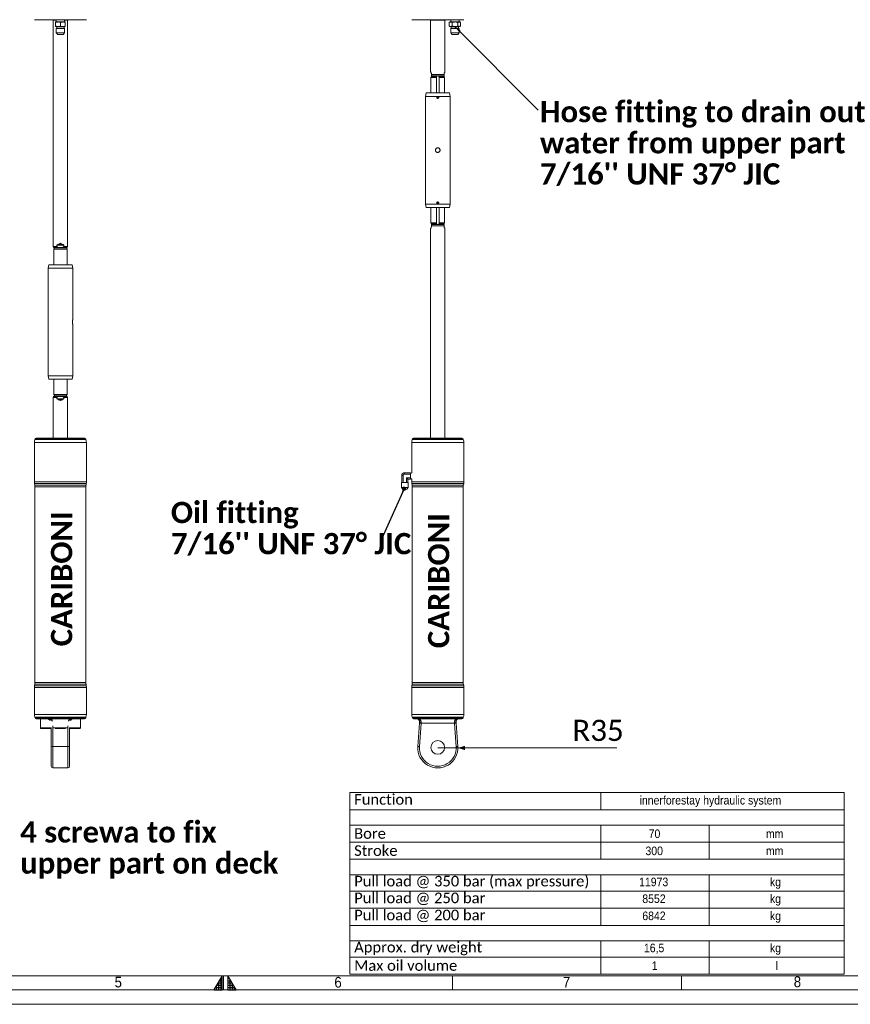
# Model space of a CAD drawing. Header units: millimetres. Extents: x 50 to 4155, y 50 to 2920.
# Tile 5 of 9: x 1744 to 3195, y 50 to 1770. Entities that reach past the tile are written whole.
import ezdxf

# ---------------------------------------------------------------- set-up
doc = ezdxf.new("R2010")
doc.units = ezdxf.units.MM
doc.header["$LTSCALE"] = 5
doc.linetypes.add('SLD-Solido', pattern=[0])
doc.styles.add('SLDTEXTSTYLE0', font='CALIBRIB.TTF')
doc.styles.add('SLDTEXTSTYLE1', font='GOTHIC.TTF', dxfattribs={"width": 0.913})
doc.styles.add('SLDTEXTSTYLE4', font='CALIBRI.TTF')
doc.styles.get("Standard").update_dxf_attribs({"font": 'CALIBRIB.TTF'})
doc.dimstyles.new('SLDDIMSTYLE1', dxfattribs={"dimtxt": 0.18, "dimasz": 7.5, "dimexe": 0, "dimexo": 0.0625, "dimgap": 0, "dimtad": 0, "dimtih": 1, "dimtoh": 1, "dimdec": 0, "dimrnd": 1e-09, "dimzin": 0, "dimdsep": 46, "dimtxsty": 'Standard', "dimblk1": 'DOT', "dimblk2": 'DOT', "dimsah": 1, "dimcen": 0.09, "dimadec": 0, "dimazin": 0, "dimtfac": 7.5, "dimtdec": 0, "dimtofl": 0, "dimtmove": 0, "dimatfit": 3, "dimldrblk": 'DOT', "dimfxl": 0, "dimfrac": 2, "dimtolj": 1, "dimtzin": 0, "dimarcsym": 0})
doc.dimstyles.new('SLDDIMSTYLE2', dxfattribs={"dimtxt": 37.041667, "dimasz": 12.5, "dimexe": 0, "dimexo": 0.0625, "dimgap": 9.260417, "dimtad": 1, "dimrnd": 1e-09, "dimzin": 12, "dimdsep": 46, "dimtxsty": 'SLDTEXTSTYLE0', "dimsah": 1, "dimcen": 0, "dimadec": 0, "dimazin": 3, "dimtfac": 1, "dimtofl": 0, "dimtmove": 0, "dimatfit": 3, "dimfxl": 0, "dimfrac": 2, "dimtolj": 1, "dimtzin": 12, "dimarcsym": 0})
doc.dimstyles.new('SLDDIMSTYLE3', dxfattribs={"dimtxt": 0.18, "dimasz": 12.5, "dimexe": 0, "dimexo": 0.0625, "dimgap": 0, "dimtad": 0, "dimtih": 1, "dimtoh": 1, "dimdec": 0, "dimrnd": 1e-09, "dimzin": 0, "dimdsep": 46, "dimtxsty": 'Standard', "dimsah": 1, "dimcen": 0.09, "dimadec": 0, "dimazin": 0, "dimtfac": 12.5, "dimtdec": 0, "dimtofl": 0, "dimtmove": 0, "dimatfit": 3, "dimfxl": 0, "dimfrac": 2, "dimtolj": 1, "dimtzin": 0, "dimarcsym": 0})

# ---------------------------------------------------------------- blocks, each defined once
blk = doc.blocks.new('SW_TABLEANNOTATION_0')
at = {"color": 0, "linetype": 'SLD-Solido', "lineweight": 0}
for p, q in [((0, 0), (0, -317.2)), ((863.5, 0), (0, 0)), ((438.5, 0), (438.5, -29.9)), ((863.5, -317.2), (863.5, 0)), ((0, -29.9), (863.5, -29.9)), ((0, -56.7), (863.5, -56.7)), ((438.5, -56.7), (438.5, -116.5)), ((627.2, -56.7), (627.2, -116.5)), ((0, -86.6), (863.5, -86.6)), ((0, -116.5), (863.5, -116.5)), ((0, -143.3), (863.5, -143.3)), ((438.5, -143.3), (438.5, -231.8)), ((627.2, -143.3), (627.2, -231.8)), ((0, -172), (863.5, -172)), ((0, -201.9), (863.5, -201.9)), ((0, -231.8), (863.5, -231.8)), ((0, -258.6), (863.5, -258.6)), ((438.5, -258.6), (438.5, -317.2)), ((627.2, -258.6), (627.2, -317.2)), ((0, -287.3), (863.5, -287.3)), ((0, -317.2), (863.5, -317.2))]:
    blk.add_line(p, q, dxfattribs=at)
at = {"color": 0, "linetype": 'Continuous', "lineweight": 0, "attachment_point": 1}
for s, insert, char_height, style in [('Function', (7.5, -2.6), 18.52, 'SLDTEXTSTYLE4'), ('innerforestay hydraulic system', (506, -5.8), 15, 'SLDTEXTSTYLE1'), ('Bore', (7.5, -62.1), 18.52, 'SLDTEXTSTYLE4'), ('70', (521.8, -64.3), 15, 'SLDTEXTSTYLE1'), ('mm', (726.6, -64.3), 15, 'SLDTEXTSTYLE1'), ('Stroke', (7.5, -92), 18.52, 'SLDTEXTSTYLE4'), ('300', (516.2, -94.2), 15, 'SLDTEXTSTYLE1'), ('mm', (726.6, -94.2), 15, 'SLDTEXTSTYLE1'), ('Pull load @ 350 bar (max pressure)', (7.5, -145.3), 18.521, 'SLDTEXTSTYLE4'), ('11973', (505.1, -148.5), 15, 'SLDTEXTSTYLE1'), ('kg', (733.6, -148.5), 15, 'SLDTEXTSTYLE1'), ('Pull load @ 250 bar', (7.5, -174.6), 18.521, 'SLDTEXTSTYLE4'), ('8552', (510.7, -177.8), 15, 'SLDTEXTSTYLE1'), ('kg', (733.6, -177.8), 15, 'SLDTEXTSTYLE1'), ('Pull load @ 200 bar', (7.5, -204.5), 18.521, 'SLDTEXTSTYLE4'), ('6842', (510.7, -207.7), 15, 'SLDTEXTSTYLE1'), ('kg', (733.6, -207.7), 15, 'SLDTEXTSTYLE1'), ('Approx. dry weight', (7.5, -260.6), 18.521, 'SLDTEXTSTYLE4'), ('16,5', (513.5, -263.8), 15, 'SLDTEXTSTYLE1'), ('kg', (733.6, -263.8), 15, 'SLDTEXTSTYLE1'), ('Max oil volume', (7.5, -292.7), 18.521, 'SLDTEXTSTYLE4'), ('1', (527.3, -294.9), 15, 'SLDTEXTSTYLE1'), ('l', (743.4, -294.9), 15, 'SLDTEXTSTYLE1')]:
    blk.add_mtext(s, dxfattribs=dict(at, insert=insert, char_height=char_height, style=style))
blk = doc.blocks.new('_D_4')
at = {"color": 7, "linetype": 'SLD-Solido', "lineweight": 0}
for q in [(2474.1, 497.8), (2786.9, 497.8)]:
    blk.add_line((2509.1, 497.8), q, dxfattribs=at)
blk.add_solid([(2509.1, 497.8), (2521.6, 494), (2521.6, 501.5)], dxfattribs=at)
at = {"color": 7, "linetype": 'SLD-Solido', "lineweight": 0, "insert": (2709, 547), "char_height": 37.04, "attachment_point": 1, "style": 'SLDTEXTSTYLE4'}
blk.add_mtext('R35', dxfattribs=at)
blk = doc.blocks.new('SW_NOTE_4')
at = {"color": 0, "linetype": 'Continuous', "lineweight": 0, "char_height": 37.042, "attachment_point": 1, "style": 'SLDTEXTSTYLE0'}
for s, insert in [('Hose fitting to drain out', (3, 16.1)), ('water from upper part', (3, -38.3)), ("7/16'' UNF 37° JIC", (3, -92.7))]:
    blk.add_mtext(s, dxfattribs=dict(at, insert=insert))
blk = doc.blocks.new('SW_NOTE_5')
at = {"color": 0, "linetype": 'Continuous', "lineweight": 0, "char_height": 37.042, "attachment_point": 1, "style": 'SLDTEXTSTYLE0'}
for s, insert in [('Oil fitting ', (-365.2, 70.2)), ("7/16'' UNF 37° JIC", (-365.2, 15.8))]:
    blk.add_mtext(s, dxfattribs=dict(at, insert=insert))
blk = doc.blocks.new('_DOT')
at = {"color": 0, "linetype": 'ByBlock', "lineweight": -2}
blk.add_line((-0.5, 0), (-1, 0), dxfattribs=at)
at = {"color": 0, "linetype": 'ByBlock', "const_width": 0.5}
blk.add_lwpolyline([(-0.25, 0, 1), (0.25, 0, 1)], format="xyb", close=True, dxfattribs=at)
blk = doc.blocks.new('SW_NOTE_6')
at = {"color": 0, "linetype": 'Continuous', "lineweight": 0, "char_height": 37.042, "attachment_point": 1, "style": 'SLDTEXTSTYLE0'}
for s, insert in [('4 screwa to fix ', (2.7, 15.5)), ('upper part on deck', (2.7, -38.8))]:
    blk.add_mtext(s, dxfattribs=dict(at, insert=insert))

msp = doc.modelspace()

# ---------------------------------------------------------------- hatches: boundary and pattern name
at = {"linetype": 'Continuous'}
h = msp.add_hatch(dxfattribs=at)
h.set_pattern_fill('NET', scale=1.25, style=0)
h.paths.add_polyline_path([(2097.5, 75), (2097.5, 100), (2083.066, 75)], flags=0)
h = msp.add_hatch(dxfattribs=at)
h.set_pattern_fill('NET', scale=1.25, style=0)
h.paths.add_polyline_path([(2107.5, 75), (2121.934, 75), (2107.5, 100)], flags=0)

# ---------------------------------------------------------------- linework, layer by layer
at = {"color": 7, "linetype": 'SLD-Solido', "lineweight": 15}
for p, q in [((1860.484, 1769.73), (1769.484, 1769.73)), ((1801.712, 1769.73), (1802.04, 1768.83)), ((1807.807, 1768.83), (1802.04, 1768.83)), ((1802.484, 1768.83), (1802.484, 1373.799)), ((1810.734, 1765.73), (1806.484, 1765.73)), ((1806.484, 1764.971), (1806.484, 1758.59)), ((1810.734, 1757.83), (1806.484, 1757.83)), ((1807.854, 1769.73), (1807.644, 1765.73)), ((1808.555, 1754.83), (1807.841, 1754.116)), ((1808.555, 1757.83), (1808.555, 1754.83)), ((1814.984, 1754.83), (1808.555, 1754.83)), ((1819.234, 1765.73), (1810.734, 1765.73)), ((1819.234, 1757.83), (1810.734, 1757.83)), ((1814.984, 1764.971), (1814.984, 1758.59)), ((1821.414, 1754.83), (1814.984, 1754.83)), ((1823.484, 1765.73), (1819.234, 1765.73)), ((1823.484, 1757.83), (1819.234, 1757.83)), ((1821.414, 1754.83), (1821.414, 1757.83)), ((1822.128, 1754.116), (1821.414, 1754.83)), ((1822.324, 1765.73), (1822.115, 1769.73)), ((1827.929, 1768.83), (1822.162, 1768.83)), ((1823.484, 1764.971), (1823.484, 1758.59)), ((1827.484, 1373.799), (1827.484, 1768.83)), ((1827.929, 1768.83), (1828.256, 1769.73)), ((2519.554, 1769.73), (2428.554, 1769.73)), ((2460.782, 1769.73), (2461.11, 1768.83)), ((2474.054, 1768.83), (2461.11, 1768.83)), ((2461.554, 1768.83), (2461.554, 1679.201)), ((2486.999, 1768.83), (2474.054, 1768.83)), ((2486.554, 1679.201), (2486.554, 1768.83)), ((2486.999, 1768.83), (2487.326, 1769.73)), ((2495.554, 1765.73), (2494.239, 1764.971)), ((2494.239, 1764.971), (2494.239, 1758.59)), ((2494.239, 1758.59), (2495.554, 1757.83)), ((2496.693, 1765.73), (2495.554, 1765.73)), ((2496.693, 1757.83), (2495.554, 1757.83)), ((2504.054, 1765.73), (2496.693, 1765.73)), ((2504.054, 1757.83), (2496.693, 1757.83)), ((2496.924, 1769.73), (2496.714, 1765.73)), ((2497.625, 1754.83), (2496.91, 1754.116)), ((2497.625, 1757.83), (2497.625, 1754.83)), ((2510.483, 1754.83), (2497.625, 1754.83)), ((2499.147, 1764.971), (2499.147, 1758.59)), ((2511.415, 1765.73), (2504.054, 1765.73)), ((2511.415, 1757.83), (2504.054, 1757.83)), ((2508.962, 1764.971), (2508.962, 1758.59)), ((2510.483, 1754.83), (2510.483, 1757.83)), ((2511.198, 1754.116), (2510.483, 1754.83)), ((2511.394, 1765.73), (2511.184, 1769.73)), ((2512.554, 1765.73), (2511.415, 1765.73)), ((2512.554, 1757.83), (2511.415, 1757.83)), ((2513.869, 1764.971), (2512.554, 1765.73)), ((2512.554, 1757.83), (2513.869, 1758.59)), ((2513.869, 1764.971), (2513.869, 1758.59)), ((1807.841, 1754.116), (1807.841, 1746.891)), ((1814.984, 1754.116), (1807.841, 1754.116)), ((1807.841, 1746.891), (1810.222, 1743.731)), ((1807.841, 1746.891), (1814.984, 1746.891)), ((1814.984, 1743.731), (1810.222, 1743.731)), ((1822.128, 1754.116), (1814.984, 1754.116)), ((1814.984, 1746.891), (1822.128, 1746.891)), ((1819.747, 1743.731), (1814.984, 1743.731)), ((1819.747, 1743.731), (1822.128, 1746.891)), ((1822.128, 1746.891), (1822.128, 1754.116)), ((2496.91, 1754.116), (2496.91, 1746.891)), ((2511.198, 1754.116), (2496.91, 1754.116)), ((2496.91, 1746.891), (2499.292, 1743.731)), ((2496.91, 1746.891), (2511.198, 1746.891)), ((2508.817, 1743.731), (2499.292, 1743.731)), ((2508.817, 1743.731), (2511.198, 1746.891)), ((2511.198, 1746.891), (2511.198, 1754.116)), ((2463.054, 1669.799), (2462.054, 1668.799)), ((2462.054, 1668.799), (2462.054, 1641.799)), ((2462.054, 1668.799), (2471.554, 1668.799)), ((2463.054, 1675.799), (2463.054, 1673.799)), ((2463.054, 1673.799), (2463.054, 1671.799)), ((2463.054, 1673.799), (2485.054, 1673.799)), ((2463.054, 1671.799), (2463.054, 1669.799)), ((2463.054, 1671.799), (2485.054, 1671.799)), ((2463.054, 1669.799), (2471.605, 1669.799)), ((2471.605, 1669.799), (2471.554, 1669.299)), ((2471.554, 1668.799), (2471.554, 1641.799)), ((2476.554, 1669.299), (2476.504, 1669.799)), ((2476.504, 1669.799), (2485.054, 1669.799)), ((2476.554, 1668.799), (2486.054, 1668.799)), ((2476.554, 1641.799), (2476.554, 1668.799)), ((2485.054, 1673.799), (2485.054, 1675.799)), ((2485.054, 1669.799), (2485.054, 1671.799)), ((2486.054, 1668.799), (2485.054, 1669.799)), ((2486.054, 1641.799), (2486.054, 1668.799)), ((2453.612, 1641.799), (2452.554, 1635.799)), ((2452.554, 1635.799), (2452.554, 1447.799)), ((2452.554, 1635.799), (2495.554, 1635.799)), ((2494.496, 1641.799), (2453.612, 1641.799)), ((2473.477, 1634.799), (2472.899, 1633.799)), ((2472.899, 1633.799), (2473.477, 1632.799)), ((2474.631, 1634.799), (2473.477, 1634.799)), ((2475.209, 1633.799), (2474.631, 1634.799)), ((2474.631, 1632.799), (2475.209, 1633.799)), ((2495.554, 1635.799), (2494.496, 1641.799)), ((2495.554, 1447.799), (2495.554, 1635.799)), ((2473.477, 1632.799), (2474.631, 1632.799)), ((2452.554, 1447.799), (2453.612, 1441.799)), ((2452.554, 1447.799), (2495.554, 1447.799)), ((2473.477, 1450.799), (2472.899, 1449.799)), ((2472.899, 1449.799), (2473.477, 1448.799)), ((2474.631, 1450.799), (2473.477, 1450.799)), ((2473.477, 1448.799), (2474.631, 1448.799)), ((2475.209, 1449.799), (2474.631, 1450.799)), ((2474.631, 1448.799), (2475.209, 1449.799)), ((2494.496, 1441.799), (2495.554, 1447.799)), ((2494.496, 1441.799), (2453.612, 1441.799)), ((2462.054, 1441.799), (2462.054, 1414.999)), ((2471.554, 1414.999), (2471.554, 1441.799)), ((2476.554, 1441.799), (2476.554, 1414.999)), ((2486.054, 1414.999), (2486.054, 1441.799)), ((2462.054, 1414.999), (2463.254, 1413.799)), ((2471.554, 1414.999), (2462.054, 1414.999)), ((2485.054, 1411.799), (2463.054, 1411.799)), ((2463.254, 1413.799), (2463.254, 1411.799)), ((2471.605, 1413.799), (2463.254, 1413.799)), ((2471.605, 1413.799), (2471.554, 1414.299)), ((2476.554, 1414.299), (2476.504, 1413.799)), ((2484.854, 1413.799), (2476.504, 1413.799)), ((2486.054, 1414.999), (2476.554, 1414.999)), ((2484.854, 1413.799), (2486.054, 1414.999)), ((2484.854, 1411.799), (2484.854, 1413.799)), ((2485.054, 1409.799), (2485.054, 1411.799)), ((2461.554, 1404.397), (2461.554, 1038.799)), ((2463.054, 1409.799), (2463.054, 1407.799)), ((2485.054, 1409.799), (2463.054, 1409.799)), ((2485.054, 1407.799), (2485.054, 1409.799)), ((2486.554, 1038.799), (2486.554, 1404.397)), ((1809.047, 1373.799), (1809.047, 1375.799)), ((1820.921, 1375.799), (1809.047, 1375.799)), ((1818.129, 1377.701), (1811.84, 1377.701)), ((1820.921, 1375.799), (1820.921, 1373.799)), ((1802.484, 1373.799), (1803.212, 1371.799)), ((1802.484, 1373.799), (1809.047, 1373.799)), ((1803.212, 1371.799), (1810.791, 1371.799)), ((1803.248, 1368.799), (1826.984, 1368.799)), ((1803.248, 1341.799), (1803.248, 1368.799)), ((1803.759, 1369.299), (1804.261, 1369.799)), ((1804.261, 1369.799), (1825.984, 1369.799)), ((1814.984, 1371.799), (1810.791, 1371.799)), ((1819.177, 1371.799), (1814.984, 1371.799)), ((1820.921, 1373.799), (1819.177, 1371.799)), ((1819.177, 1371.799), (1826.756, 1371.799)), ((1820.921, 1373.799), (1827.484, 1373.799)), ((1825.984, 1369.799), (1825.984, 1371.799)), ((1826.984, 1368.799), (1825.984, 1369.799)), ((1826.756, 1371.799), (1827.484, 1373.799)), ((1826.984, 1341.799), (1826.984, 1368.799)), ((1794.542, 1341.799), (1793.484, 1335.799)), ((1835.426, 1341.799), (1794.542, 1341.799)), ((1836.484, 1335.799), (1835.426, 1341.799)), ((1793.484, 1335.799), (1793.484, 1335.428)), ((1793.484, 1335.799), (1836.484, 1335.799)), ((1793.484, 1332.149), (1793.484, 1245.75)), ((1836.484, 1245.75), (1836.484, 1335.799)), ((1793.484, 1237.848), (1793.484, 1151.428)), ((1836.484, 1147.799), (1836.484, 1237.848)), ((1793.484, 1148.149), (1793.484, 1147.799)), ((1793.484, 1147.799), (1794.542, 1141.799)), ((1793.484, 1147.799), (1836.484, 1147.799)), ((1835.426, 1141.799), (1794.542, 1141.799)), ((1803.248, 1141.799), (1803.248, 1114.999)), ((1826.984, 1114.999), (1826.984, 1141.799)), ((1835.426, 1141.799), (1836.484, 1147.799)), ((1803.212, 1111.799), (1802.484, 1109.799)), ((1802.484, 1109.799), (1802.484, 1038.799)), ((1809.047, 1109.799), (1802.484, 1109.799)), ((1810.791, 1111.799), (1803.212, 1111.799)), ((1826.984, 1114.999), (1803.248, 1114.999)), ((1803.964, 1114.299), (1804.466, 1113.799)), ((1825.784, 1113.799), (1804.466, 1113.799)), ((1809.047, 1109.799), (1810.791, 1111.799)), ((1809.047, 1107.799), (1809.047, 1109.799)), ((1820.921, 1107.799), (1809.047, 1107.799)), ((1810.791, 1111.799), (1819.177, 1111.799)), ((1818.129, 1105.897), (1811.84, 1105.897)), ((1826.756, 1111.799), (1819.177, 1111.799)), ((1820.921, 1109.799), (1820.921, 1107.799)), ((1827.484, 1109.799), (1820.921, 1109.799)), ((1825.784, 1113.799), (1826.984, 1114.999)), ((1825.784, 1111.799), (1825.784, 1113.799)), ((1827.484, 1109.799), (1826.756, 1111.799)), ((1827.484, 1038.799), (1827.484, 1109.799)), ((1770.825, 1037.483), (1770.389, 1036.284)), ((1772.705, 1038.799), (1857.264, 1038.799)), ((1859.58, 1036.284), (1859.143, 1037.483)), ((2429.895, 1037.483), (2429.459, 1036.284)), ((2431.774, 1038.799), (2516.334, 1038.799)), ((2518.649, 1036.284), (2518.213, 1037.483)), ((1769.484, 1031.154), (1769.484, 962.364)), ((1860.484, 962.364), (1860.484, 1031.154)), ((2428.554, 1031.154), (2428.554, 1030.399)), ((2428.554, 1027.218), (2428.554, 977.943)), ((2519.554, 962.364), (2519.554, 1031.154)), ((2411.054, 974.632), (2411.054, 961.299)), ((2413.379, 972.799), (2411.083, 975.094)), ((2413.379, 972.799), (2413.379, 961.299)), ((2414.259, 978.269), (2416.554, 975.974)), ((2414.721, 978.299), (2426.554, 978.299)), ((2416.554, 975.974), (2426.554, 975.974)), ((2419.729, 969.623), (2426.554, 969.623)), ((2419.729, 969.623), (2419.729, 961.299)), ((2422.054, 967.299), (2419.729, 969.623)), ((2422.054, 967.299), (2422.054, 961.299)), ((2422.054, 967.299), (2426.554, 967.299)), ((2426.554, 978.299), (2426.554, 975.974)), ((2428.554, 977.943), (2426.554, 978.013)), ((2426.554, 969.623), (2426.554, 975.974)), ((2426.554, 969.623), (2426.554, 967.299)), ((2426.554, 967.584), (2428.554, 967.654)), ((2428.554, 967.654), (2428.554, 962.364)), ((1769.712, 959.759), (1770.256, 956.672)), ((1770.484, 954.068), (1770.484, 611.858)), ((1859.484, 611.858), (1859.484, 954.068)), ((1859.712, 956.672), (1860.256, 959.759)), ((2410.998, 961.299), (2410.998, 952.379)), ((2410.998, 961.299), (2411.054, 961.299)), ((2410.998, 952.379), (2412.942, 949.799)), ((2410.998, 952.379), (2422.11, 952.379)), ((2411.397, 961.299), (2411.054, 961.299)), ((2411.397, 961.299), (2412.185, 961.299)), ((2413.379, 961.299), (2412.185, 961.299)), ((2420.166, 949.799), (2412.942, 949.799)), ((2413.379, 961.299), (2415.765, 961.299)), ((2415.765, 961.299), (2417.343, 961.299)), ((2417.343, 961.299), (2419.729, 961.299)), ((2420.923, 961.299), (2419.729, 961.299)), ((2420.166, 949.799), (2422.11, 952.379)), ((2420.923, 961.299), (2421.711, 961.299)), ((2422.054, 961.299), (2421.711, 961.299)), ((2422.054, 961.299), (2422.11, 961.299)), ((2422.11, 952.379), (2422.11, 961.299)), ((2428.782, 959.759), (2429.326, 956.672)), ((2429.554, 954.068), (2429.554, 611.858)), ((2518.554, 611.858), (2518.554, 954.068)), ((2518.782, 956.672), (2519.326, 959.759)), ((1769.484, 603.563), (1769.484, 556.444)), ((1770.256, 609.254), (1769.712, 606.167)), ((1860.256, 606.167), (1859.712, 609.254)), ((1860.484, 556.444), (1860.484, 603.563)), ((2428.554, 603.563), (2428.554, 560.399)), ((2429.326, 609.254), (2428.782, 606.167)), ((2519.326, 606.167), (2518.782, 609.254)), ((2519.554, 556.444), (2519.554, 603.563)), ((1770.389, 551.313), (1770.825, 550.115)), ((1859.143, 550.115), (1859.58, 551.313)), ((2428.554, 557.218), (2428.554, 556.444)), ((2429.459, 551.313), (2429.895, 550.115)), ((2518.213, 550.115), (2518.649, 551.313)), ((1857.264, 548.799), (1772.705, 548.799)), ((1779.989, 548.799), (1779.984, 548.699)), ((1779.984, 548.699), (1779.984, 532.799)), ((1797.12, 545.906), (1795.703, 547.259)), ((1834.266, 547.259), (1832.787, 545.846)), ((1849.984, 548.699), (1849.979, 548.799)), ((1849.984, 532.799), (1849.984, 548.699)), ((2474.054, 548.799), (2431.774, 548.799)), ((2439.133, 500.145), (2441.877, 541)), ((2444.871, 540.799), (2442.126, 499.944)), ((2503.238, 540.799), (2444.871, 540.799)), ((2516.334, 548.799), (2474.054, 548.799)), ((2505.982, 499.944), (2503.238, 540.799)), ((2506.231, 541), (2508.975, 500.145)), ((1798.984, 531.799), (1780.984, 531.799)), ((1798.984, 499.944), (1798.984, 531.799)), ((1823.956, 531.799), (1806.012, 531.799)), ((1830.984, 531.799), (1830.984, 499.944)), ((1848.984, 531.799), (1830.984, 531.799)), ((1798.984, 465.799), (1798.984, 499.944)), ((1827.984, 500.145), (1801.984, 500.145)), ((1830.984, 499.944), (1830.984, 465.799)), ((1801.984, 462.799), (1827.984, 462.799)), ((100, 100), (4105, 100))]:
    msp.add_line(p, q, dxfattribs=at)
at = {"color": 8, "linetype": 'SLD-Solido', "lineweight": 15}
for p, q in [((1770.389, 1036.284), (1859.58, 1036.284)), ((1859.143, 1037.483), (1770.825, 1037.483)), ((2429.459, 1036.284), (2518.649, 1036.284)), ((2518.213, 1037.483), (2429.895, 1037.483)), ((1860.484, 1031.154), (1769.484, 1031.154)), ((2474.054, 1031.154), (2428.554, 1031.154)), ((2519.554, 1031.154), (2474.054, 1031.154)), ((1769.484, 962.364), (1860.484, 962.364)), ((1860.256, 959.759), (1769.712, 959.759)), ((1770.256, 956.672), (1859.712, 956.672)), ((1859.484, 954.068), (1770.484, 954.068)), ((2428.554, 962.364), (2474.054, 962.364)), ((2474.054, 959.759), (2428.782, 959.759)), ((2429.326, 956.672), (2518.782, 956.672)), ((2518.554, 954.068), (2429.554, 954.068)), ((2474.054, 962.364), (2519.554, 962.364)), ((2519.326, 959.759), (2474.054, 959.759)), ((1860.484, 603.563), (1769.484, 603.563)), ((1769.712, 606.167), (1860.256, 606.167)), ((1859.712, 609.254), (1770.256, 609.254)), ((1770.484, 611.858), (1859.484, 611.858)), ((2474.054, 603.563), (2428.554, 603.563)), ((2428.782, 606.167), (2519.326, 606.167)), ((2474.054, 609.254), (2429.326, 609.254)), ((2429.554, 611.858), (2518.554, 611.858)), ((2518.782, 609.254), (2474.054, 609.254)), ((2519.554, 603.563), (2474.054, 603.563)), ((1769.484, 556.444), (1860.484, 556.444)), ((1859.58, 551.313), (1770.389, 551.313)), ((2428.554, 556.444), (2474.054, 556.444)), ((2474.054, 551.313), (2429.459, 551.313)), ((2474.054, 556.444), (2519.554, 556.444)), ((2518.649, 551.313), (2474.054, 551.313)), ((1770.825, 550.115), (1859.143, 550.115)), ((1791.942, 548.699), (1779.984, 548.699)), ((1801.984, 536.245), (1801.984, 500.145)), ((1827.984, 500.145), (1827.984, 536.245)), ((1849.984, 548.699), (1837.958, 548.699)), ((2429.895, 550.115), (2474.054, 550.115)), ((2474.054, 550.115), (2518.213, 550.115)), ((1799.482, 532.799), (1779.984, 532.799)), ((1827.39, 532.799), (1802.579, 532.799)), ((1849.984, 532.799), (1830.487, 532.799)), ((1801.984, 500.145), (1801.984, 462.799)), ((1827.984, 462.799), (1827.984, 500.145))]:
    msp.add_line(p, q, dxfattribs=at)
at = {"color": 7, "linetype": 'SLD-Solido', "lineweight": 0}
for p, q in [((2097.5, 100), (2083.066, 75)), ((2097.5, 75), (2097.5, 100)), ((2100, 75), (2100, 100)), ((2107.5, 75), (2107.5, 100)), ((2107.5, 100), (2121.934, 75)), ((2500, 100), (2500, 75)), ((2900, 100), (2900, 75)), ((75, 75), (4130, 75)), ((2083.066, 75), (2097.5, 75)), ((2107.5, 75), (2121.934, 75)), ((50, 50), (4155, 50))]:
    msp.add_line(p, q, dxfattribs=at)
at = {"color": 7, "linetype": 'SLD-Solido', "lineweight": 15, "flags": 128}
for points in [[(2461.956, 1677.701), (2462.247, 1677.197), (2462.614, 1676.561), (2463.054, 1675.799)], [(2485.054, 1675.799), (2485.494, 1676.561), (2485.861, 1677.197), (2486.152, 1677.701)], [(2463.054, 1407.799), (2462.614, 1407.036), (2462.247, 1406.401), (2461.956, 1405.897)], [(2486.152, 1405.897), (2485.861, 1406.401), (2485.494, 1407.036), (2485.054, 1407.799)], [(2441.877, 541), (2441.933, 541.827), (2441.988, 542.65), (2442.043, 543.464)], [(2441.877, 541), (2441.935, 540.996), (2442.105, 540.984), (2442.382, 540.966), (2442.754, 540.941), (2443.208, 540.91), (2443.725, 540.876), (2444.287, 540.838), (2444.871, 540.799)], [(2445.036, 542.591), (2444.981, 541.999), (2444.926, 541.401), (2444.871, 540.799)], [(2503.238, 540.799), (2503.182, 541.401), (2503.127, 541.999), (2503.072, 542.591)], [(2506.231, 541), (2506.173, 540.996), (2506.003, 540.984), (2505.726, 540.966), (2505.354, 540.941), (2504.9, 540.91), (2504.383, 540.876), (2503.821, 540.838), (2503.238, 540.799)], [(2506.065, 543.464), (2506.12, 542.65), (2506.175, 541.827), (2506.231, 541)], [(2439.133, 500.145), (2439.19, 500.141), (2439.361, 500.129), (2439.637, 500.111), (2440.009, 500.086), (2440.463, 500.055), (2440.981, 500.02), (2441.542, 499.983), (2442.126, 499.944)], [(2508.975, 500.145), (2508.918, 500.141), (2508.747, 500.129), (2508.471, 500.111), (2508.099, 500.086), (2507.645, 500.055), (2507.128, 500.02), (2506.566, 499.983), (2505.982, 499.944)]]:
    msp.add_lwpolyline(points, dxfattribs=at)
at = {"color": 7, "linetype": 'SLD-Solido', "lineweight": 15}
for centre, radius in [((2474.054, 1633.799), 1.307), ((2474.054, 1449.799), 1.307), ((2474.054, 498.799), 12)]:
    msp.add_circle(centre, radius, dxfattribs=at)
for centre, radius, start, end in [((1772.001, 1333.799), 21.546, 355.608085, 4.337769), ((1772.024, 1149.799), 21.523, 355.603513, 4.342339), ((1784.484, 1031.154), 15, 160, 180), ((1772.705, 1036.799), 2, 90, 160), ((1857.264, 1036.799), 2, 20, 90), ((1845.484, 1031.154), 15, 360, 20), ((2443.554, 1031.154), 15, 160, 180), ((2431.774, 1036.799), 2, 90, 160), ((2516.334, 1036.799), 2, 20, 90), ((2504.554, 1031.154), 15, 0, 20), ((2414.721, 974.632), 3.667, 172.761244, 180), ((2414.721, 974.632), 3.667, 97.238756, 172.761244), ((2414.721, 974.632), 3.667, 90, 97.238756), ((1784.484, 962.364), 15, 180, 190), ((1755.484, 954.068), 15, 360, 10), ((1874.484, 954.068), 15, 170, 180), ((1845.484, 962.364), 15, 350, 360), ((2443.554, 962.364), 15, 180, 190), ((2414.554, 954.068), 15, 0, 10), ((2533.554, 954.068), 15, 170, 180), ((2504.554, 962.364), 15, 350, 0), ((1784.484, 603.563), 15, 170, 180), ((1755.484, 611.858), 15, 350, 360), ((1874.484, 611.858), 15, 180, 190), ((1845.484, 603.563), 15, 360, 10), ((2443.554, 603.563), 15, 170, 180), ((2414.554, 611.858), 15, 350, 0), ((2533.554, 611.858), 15, 180, 190), ((2504.554, 603.563), 15, 0, 10), ((1784.484, 556.444), 15, 180, 200), ((1845.484, 556.444), 15, 340, 360), ((2443.554, 556.444), 15, 180, 200), ((2504.554, 556.444), 15, 340, 0), ((1772.705, 550.799), 2, 200, 270), ((1857.264, 550.799), 2, 270, 340), ((2431.774, 550.799), 2, 200, 270), ((2444.568, 546.554), 3.991, 230.745561, 276.736245), ((2503.54, 546.554), 3.991, 263.263755, 309.254439), ((2516.334, 550.799), 2, 270, 340), ((1780.984, 532.799), 1, 180, 270), ((1848.984, 532.799), 1, 270, 0), ((1801.238, 488.801), 11.368, 86.233451, 101.432225), ((1828.731, 488.801), 11.368, 78.567775, 93.766549), ((2474.054, 497.799), 35, 176.156801, 3.843199), ((2474.054, 497.799), 32, 176.156801, 3.843199), ((1801.984, 465.799), 3, 180, 270), ((1827.984, 465.799), 3, 270, 0)]:
    msp.add_arc(centre, radius, start, end, dxfattribs=at)
for centre, major_axis, ratio, start_param, end_param in [((1814.984, 1356.746), (0, 21.651), 0.57735027, 0.25427429, 0.49493413), ((1814.984, 1356.746), (0, 21.651), 0.57735027, 5.78825118, 6.02891101), ((1814.984, 1126.851), (0, 21.651), 0.57735027, 2.64665853, 2.88731836), ((1814.984, 1126.851), (0, 21.651), 0.57735027, 3.39586695, 3.63652678), ((2417.612, 971.74), (3.347, -3.347), 0.77459667, 2.48253462, 3.80065069)]:
    msp.add_ellipse(centre, major_axis=major_axis, ratio=ratio, start_param=start_param, end_param=end_param, dxfattribs=at)
for points, knots in [([(1806.484, 1764.971), (1807.175, 1765.183), (1808.568, 1765.612), (1810.008, 1765.691), (1810.734, 1765.73)], [0, 0, 0, 0, 0.49545966, 1, 1, 1, 1]), ([(1806.484, 1765.73), (1806.484, 1765.635), (1806.484, 1765.513), (1806.484, 1765.065), (1806.484, 1764.971)], [0, 0, 0, 0, 0.79019707, 1, 1, 1, 1]), ([(1810.734, 1757.83), (1810.634, 1757.831), (1809.871, 1757.838), (1808.432, 1758.004), (1807.138, 1758.393), (1806.484, 1758.59)], [0, 0, 0, 0, 0.070088, 0.53078332, 1, 1, 1, 1]), ([(1806.484, 1758.59), (1806.484, 1758.496), (1806.484, 1758.048), (1806.484, 1757.926), (1806.484, 1757.83)], [0, 0, 0, 0, 0.20980261, 1, 1, 1, 1]), ([(1810.734, 1765.73), (1810.835, 1765.73), (1811.598, 1765.723), (1813.036, 1765.557), (1814.331, 1765.168), (1814.984, 1764.971)], [0, 0, 0, 0, 0.070087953, 0.530783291, 1, 1, 1, 1]), ([(1814.984, 1758.59), (1814.294, 1758.377), (1812.901, 1757.949), (1811.461, 1757.87), (1810.734, 1757.83)], [0, 0, 0, 0, 0.49545908, 1, 1, 1, 1]), ([(1819.234, 1765.73), (1819.134, 1765.73), (1818.371, 1765.723), (1816.932, 1765.557), (1815.638, 1765.168), (1814.984, 1764.971)], [0, 0, 0, 0, 0.07008795, 0.53078329, 1, 1, 1, 1]), ([(1814.984, 1758.59), (1815.675, 1758.377), (1817.068, 1757.949), (1818.508, 1757.87), (1819.234, 1757.83)], [0, 0, 0, 0, 0.495459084, 1, 1, 1, 1]), ([(1823.484, 1764.971), (1822.794, 1765.183), (1821.401, 1765.612), (1819.961, 1765.691), (1819.234, 1765.73)], [0, 0, 0, 0, 0.49545966, 1, 1, 1, 1]), ([(1819.234, 1757.83), (1819.335, 1757.831), (1820.098, 1757.838), (1821.536, 1758.004), (1822.831, 1758.393), (1823.484, 1758.59)], [0, 0, 0, 0, 0.070088, 0.53078332, 1, 1, 1, 1]), ([(1823.484, 1765.73), (1823.484, 1765.635), (1823.484, 1765.513), (1823.484, 1765.065), (1823.484, 1764.971)], [0, 0, 0, 0, 0.79019707, 1, 1, 1, 1]), ([(1823.484, 1758.59), (1823.484, 1758.496), (1823.484, 1758.048), (1823.484, 1757.926), (1823.484, 1757.83)], [0, 0, 0, 0, 0.20980261, 1, 1, 1, 1]), ([(2494.239, 1764.971), (2494.638, 1765.183), (2495.442, 1765.612), (2496.273, 1765.691), (2496.693, 1765.73)], [0, 0, 0, 0, 0.49545948, 1, 1, 1, 1]), ([(2496.693, 1757.83), (2496.635, 1757.831), (2496.194, 1757.838), (2495.364, 1758.004), (2494.616, 1758.393), (2494.239, 1758.59)], [0, 0, 0, 0, 0.07008826, 0.53078326, 1, 1, 1, 1]), ([(2496.693, 1765.73), (2496.751, 1765.73), (2497.191, 1765.723), (2498.022, 1765.557), (2498.769, 1765.168), (2499.147, 1764.971)], [0, 0, 0, 0, 0.07008786, 0.53078297, 1, 1, 1, 1]), ([(2499.147, 1758.59), (2498.748, 1758.377), (2497.944, 1757.949), (2497.112, 1757.87), (2496.693, 1757.83)], [0, 0, 0, 0, 0.49545926, 1, 1, 1, 1]), ([(2499.147, 1764.971), (2500.391, 1765.282), (2502.01, 1765.686), (2503.671, 1765.722), (2504.054, 1765.73)], [0, 0, 0, 0, 0.769093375, 1, 1, 1, 1]), ([(2504.054, 1757.83), (2503.671, 1757.839), (2502.01, 1757.875), (2500.391, 1758.279), (2499.147, 1758.59)], [0, 0, 0, 0, 0.23090698, 1, 1, 1, 1]), ([(2504.054, 1765.73), (2505.367, 1765.635), (2507.028, 1765.513), (2508.626, 1765.065), (2508.962, 1764.971)], [0, 0, 0, 0, 0.79019707, 1, 1, 1, 1]), ([(2508.962, 1758.59), (2508.626, 1758.496), (2507.028, 1758.048), (2505.367, 1757.926), (2504.054, 1757.83)], [0, 0, 0, 0, 0.20980261, 1, 1, 1, 1]), ([(2508.962, 1764.971), (2509.36, 1765.183), (2510.164, 1765.612), (2510.996, 1765.691), (2511.415, 1765.73)], [0, 0, 0, 0, 0.49545966, 1, 1, 1, 1]), ([(2511.415, 1757.83), (2511.357, 1757.831), (2510.917, 1757.838), (2510.086, 1758.004), (2509.339, 1758.393), (2508.962, 1758.59)], [0, 0, 0, 0, 0.070088, 0.53078332, 1, 1, 1, 1]), ([(2511.415, 1765.73), (2511.473, 1765.73), (2511.914, 1765.723), (2512.744, 1765.557), (2513.492, 1765.168), (2513.869, 1764.971)], [0, 0, 0, 0, 0.070087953, 0.530783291, 1, 1, 1, 1]), ([(2513.869, 1758.59), (2513.47, 1758.377), (2512.666, 1757.949), (2511.835, 1757.87), (2511.415, 1757.83)], [0, 0, 0, 0, 0.49545908, 1, 1, 1, 1]), ([(2461.554, 1679.201), (2461.554, 1679.197), (2461.554, 1678.683), (2461.756, 1678.19), (2461.956, 1677.701)], [0, 0, 0, 0, 0.00637566, 1, 1, 1, 1]), ([(2471.554, 1669.299), (2471.554, 1669.254), (2471.554, 1669.087), (2471.554, 1668.921), (2471.554, 1668.799)], [0, 0, 0, 0, 0.26909177, 1, 1, 1, 1]), ([(2474.054, 1671.799), (2473.796, 1671.775), (2473.263, 1671.727), (2472.531, 1671.336), (2471.947, 1670.731), (2471.686, 1670.166), (2471.615, 1669.844), (2471.605, 1669.799)], [0, 0, 0, 0, 0.22559963, 0.46571006, 0.71079811, 0.9592117, 1, 1, 1, 1]), ([(2476.504, 1669.799), (2476.421, 1670.068), (2476.255, 1670.605), (2475.687, 1671.25), (2474.955, 1671.683), (2474.37, 1671.797), (2474.072, 1671.799), (2474.054, 1671.799)], [0, 0, 0, 0, 0.245098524, 0.49002269, 0.738269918, 0.984613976, 1, 1, 1, 1]), ([(2476.554, 1668.799), (2476.554, 1668.921), (2476.554, 1669.087), (2476.554, 1669.254), (2476.554, 1669.299)], [0, 0, 0, 0, 0.73090823, 1, 1, 1, 1]), ([(2485.054, 1671.799), (2485.054, 1671.987), (2485.054, 1672.617), (2485.054, 1673.312), (2485.054, 1673.799)], [0, 0, 0, 0, 0.29939136, 1, 1, 1, 1]), ([(2486.152, 1677.701), (2486.308, 1678.051), (2486.523, 1678.535), (2486.554, 1679.052), (2486.554, 1679.197), (2486.554, 1679.201)], [0, 0, 0, 0, 0.71819442, 0.9936328, 1, 1, 1, 1]), ([(2474.054, 1632.149), (2473.869, 1632.167), (2473.498, 1632.203), (2473.005, 1632.487), (2472.629, 1632.905), (2472.414, 1633.427), (2472.384, 1633.991), (2472.541, 1634.532), (2472.868, 1634.991), (2473.329, 1635.316), (2473.872, 1635.47), (2474.435, 1635.436), (2474.955, 1635.219), (2475.373, 1634.841), (2475.644, 1634.346), (2475.736, 1633.789), (2475.638, 1633.234), (2475.362, 1632.742), (2474.939, 1632.371), (2474.478, 1632.176), (2474.173, 1632.156), (2474.054, 1632.149)], [0, 0, 0, 0, 0.05358109, 0.10715925, 0.16083219, 0.21457547, 0.26820771, 0.32173276, 0.37531027, 0.42902621, 0.48274751, 0.53633141, 0.5898516, 0.64348366, 0.69722257, 0.75090491, 0.80444397, 0.85798702, 0.91166708, 0.96540747, 1, 1, 1, 1]), ([(2478.054, 1541.799), (2478.011, 1541.353), (2477.924, 1540.463), (2477.248, 1539.274), (2476.246, 1538.36), (2474.982, 1537.829), (2473.621, 1537.747), (2472.318, 1538.113), (2471.206, 1538.884), (2470.403, 1539.984), (2470.091, 1541.023), (2470.027, 1542.079), (2470.204, 1543.135), (2470.855, 1544.323), (2471.864, 1545.237), (2473.125, 1545.768), (2474.487, 1545.851), (2475.79, 1545.485), (2476.903, 1544.714), (2477.702, 1543.613), (2478.025, 1542.574), (2478.048, 1541.961), (2478.054, 1541.799)], [0, 0, 0, 0, 0.053048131, 0.10607618, 0.159683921, 0.213685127, 0.267063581, 0.319789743, 0.372815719, 0.426640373, 0.480546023, 0.49999879, 0.553049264, 0.606075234, 0.659682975, 0.713684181, 0.767062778, 0.81978894, 0.872814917, 0.926641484, 0.98054486, 1, 1, 1, 1]), ([(2474.054, 1448.149), (2473.869, 1448.167), (2473.498, 1448.203), (2473.005, 1448.487), (2472.629, 1448.905), (2472.414, 1449.427), (2472.384, 1449.991), (2472.541, 1450.532), (2472.868, 1450.991), (2473.329, 1451.316), (2473.872, 1451.47), (2474.435, 1451.436), (2474.955, 1451.219), (2475.373, 1450.841), (2475.644, 1450.346), (2475.736, 1449.789), (2475.638, 1449.234), (2475.362, 1448.742), (2474.939, 1448.371), (2474.478, 1448.176), (2474.173, 1448.156), (2474.054, 1448.149)], [0, 0, 0, 0, 0.05358106, 0.10715919, 0.16083641, 0.21457433, 0.26821232, 0.3217318, 0.37530928, 0.42902852, 0.48274821, 0.53633209, 0.58985225, 0.64348042, 0.69722437, 0.75090099, 0.80444571, 0.85798873, 0.91166495, 0.96540749, 1, 1, 1, 1]), ([(2463.054, 1411.799), (2463.054, 1411.61), (2463.054, 1410.98), (2463.054, 1410.286), (2463.054, 1409.799)], [0, 0, 0, 0, 0.29939652, 1, 1, 1, 1]), ([(2471.554, 1414.299), (2471.554, 1414.394), (2471.554, 1414.627), (2471.554, 1414.861), (2471.554, 1414.999)], [0, 0, 0, 0, 0.40836013, 1, 1, 1, 1]), ([(2474.054, 1411.799), (2473.777, 1411.826), (2473.222, 1411.879), (2472.487, 1412.299), (2471.88, 1412.935), (2471.699, 1413.502), (2471.605, 1413.799)], [0, 0, 0, 0, 0.24187647, 0.4836053, 0.72920585, 1, 1, 1, 1]), ([(2476.504, 1413.799), (2476.421, 1413.529), (2476.255, 1412.991), (2475.687, 1412.351), (2474.939, 1411.891), (2474.354, 1411.83), (2474.054, 1411.799)], [0, 0, 0, 0, 0.245111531, 0.49004752, 0.738426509, 1, 1, 1, 1]), ([(2476.554, 1414.999), (2476.554, 1414.861), (2476.554, 1414.627), (2476.554, 1414.394), (2476.554, 1414.299)], [0, 0, 0, 0, 0.59163987, 1, 1, 1, 1]), ([(2461.956, 1405.897), (2461.8, 1405.547), (2461.585, 1405.063), (2461.554, 1404.545), (2461.554, 1404.4), (2461.554, 1404.397)], [0, 0, 0, 0, 0.71819977, 0.99363275, 1, 1, 1, 1]), ([(2486.554, 1404.397), (2486.554, 1404.4), (2486.554, 1404.914), (2486.352, 1405.407), (2486.152, 1405.897)], [0, 0, 0, 0, 0.0063757, 1, 1, 1, 1]), ([(1811.84, 1377.701), (1812.591, 1378.051), (1813.63, 1378.535), (1814.681, 1379.052), (1814.978, 1379.197), (1814.984, 1379.201)], [0, 0, 0, 0, 0.7182018, 0.9936328, 1, 1, 1, 1]), ([(1814.984, 1379.201), (1814.991, 1379.197), (1816.041, 1378.683), (1817.088, 1378.19), (1818.129, 1377.701)], [0, 0, 0, 0, 0.00637566, 1, 1, 1, 1]), ([(1803.248, 1368.799), (1803.372, 1368.921), (1803.543, 1369.087), (1803.713, 1369.254), (1803.759, 1369.299)], [0, 0, 0, 0, 0.73086569, 1, 1, 1, 1]), ([(1804.261, 1369.799), (1804.242, 1370.068), (1804.204, 1370.605), (1804.099, 1371.25), (1804.011, 1371.683), (1803.985, 1371.796), (1803.984, 1371.799), (1803.984, 1371.799)], [0, 0, 0, 0, 0.24509848, 0.4900226, 0.73826978, 0.98461379, 1, 1, 1, 1]), ([(1810.791, 1371.799), (1810.605, 1371.987), (1809.982, 1372.617), (1809.432, 1373.312), (1809.047, 1373.799)], [0, 0, 0, 0, 0.299380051, 1, 1, 1, 1]), ([(1793.493, 1245.75), (1793.491, 1245.763), (1793.48, 1245.82), (1793.546, 1245.465), (1793.665, 1244.719), (1793.794, 1243.612), (1793.854, 1242.575), (1793.859, 1241.961), (1793.86, 1241.799)], [0, 0, 0, 0, 0.0687008, 0.27950788, 0.49151108, 0.70671513, 0.92223536, 1, 1, 1, 1]), ([(1793.86, 1241.799), (1793.851, 1241.353), (1793.834, 1240.463), (1793.717, 1239.271), (1793.588, 1238.371), (1793.494, 1237.851), (1793.494, 1237.849), (1793.493, 1237.848)], [0, 0, 0, 0, 0.21231185, 0.42450794, 0.6390469, 0.85515042, 1, 1, 1, 1]), ([(1836.475, 1237.848), (1836.478, 1237.834), (1836.488, 1237.778), (1836.422, 1238.132), (1836.303, 1238.878), (1836.175, 1239.985), (1836.116, 1241.023), (1836.104, 1242.079), (1836.138, 1243.135), (1836.251, 1244.326), (1836.381, 1245.226), (1836.474, 1245.747), (1836.475, 1245.749), (1836.475, 1245.75)], [0, 0, 0, 0, 0.034366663, 0.13981754, 0.245874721, 0.353520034, 0.461331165, 0.500241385, 0.606337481, 0.712393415, 0.819605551, 0.927609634, 1, 1, 1, 1]), ([(1803.248, 1114.999), (1803.389, 1114.861), (1803.628, 1114.627), (1803.867, 1114.394), (1803.964, 1114.299)], [0, 0, 0, 0, 0.59163987, 1, 1, 1, 1]), ([(1804.466, 1113.799), (1804.446, 1113.53), (1804.408, 1112.991), (1804.302, 1112.351), (1804.207, 1111.891), (1804.192, 1111.83), (1804.184, 1111.799)], [0, 0, 0, 0, 0.24509683, 0.49004751, 0.73842802, 1, 1, 1, 1]), ([(1814.984, 1104.397), (1814.978, 1104.4), (1813.927, 1104.912), (1812.88, 1105.406), (1811.84, 1105.897)], [0, 0, 0, 0, 0.006368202, 1, 1, 1, 1]), ([(1818.129, 1105.897), (1817.378, 1105.547), (1816.339, 1105.063), (1815.288, 1104.544), (1814.991, 1104.4), (1814.984, 1104.397)], [0, 0, 0, 0, 0.71820179, 0.99364024, 1, 1, 1, 1]), ([(1819.177, 1111.799), (1819.364, 1111.61), (1819.986, 1110.98), (1820.536, 1110.285), (1820.921, 1109.799)], [0, 0, 0, 0, 0.29940266, 1, 1, 1, 1]), ([(2428.554, 1030.399), (2428.555, 1030.381), (2428.556, 1030.346), (2428.565, 1030.07), (2428.575, 1029.664), (2428.582, 1029.157), (2428.583, 1028.61), (2428.577, 1028.086), (2428.568, 1027.638), (2428.559, 1027.334), (2428.554, 1027.19), (2428.555, 1027.213), (2428.555, 1027.218)], [0, 0, 0, 0, 0.10732563, 0.21465349, 0.32202274, 0.42940251, 0.53675734, 0.64405765, 0.75138033, 0.85876068, 0.96614373, 1, 1, 1, 1]), ([(2428.554, 560.399), (2428.555, 560.381), (2428.556, 560.346), (2428.565, 560.07), (2428.575, 559.664), (2428.582, 559.157), (2428.583, 558.61), (2428.577, 558.086), (2428.568, 557.638), (2428.559, 557.334), (2428.554, 557.19), (2428.555, 557.213), (2428.555, 557.218)], [0, 0, 0, 0, 0.1073245, 0.2146397, 0.32200782, 0.42940849, 0.5367622, 0.64406138, 0.75138294, 0.85876216, 0.96614409, 1, 1, 1, 1]), ([(1790.984, 548.799), (1791.5, 548.769), (1792.549, 548.709), (1794.175, 548.222), (1795.197, 547.578), (1795.703, 547.259)], [0, 0, 0, 0, 0.32885967, 0.66811397, 1, 1, 1, 1]), ([(1795.703, 547.259), (1796.098, 547.032), (1796.74, 546.663), (1797.749, 546.614), (1798.251, 546.843), (1798.488, 546.951)], [0, 0, 0, 0, 0.45815924, 0.74408803, 1, 1, 1, 1]), ([(1798.488, 546.951), (1798.833, 547.138), (1799.81, 547.667), (1801.6, 548.175), (1804.681, 548.653), (1808.842, 548.833), (1812.622, 548.797), (1814.672, 548.798), (1814.984, 548.799)], [0, 0, 0, 0, 0.07380381, 0.20903753, 0.34463715, 0.64512017, 0.94602198, 1, 1, 1, 1]), ([(1814.984, 548.799), (1816.719, 548.803), (1820.225, 548.812), (1825.045, 548.671), (1828.887, 548.195), (1830.778, 547.288), (1831.481, 546.951)], [0, 0, 0, 0, 0.29999287, 0.60635984, 0.85363663, 1, 1, 1, 1]), ([(1831.481, 546.951), (1831.725, 546.84), (1832.212, 546.618), (1833.115, 546.668), (1833.798, 546.935), (1834.187, 547.205), (1834.266, 547.259)], [0, 0, 0, 0, 0.26268068, 0.52372458, 0.90401443, 1, 1, 1, 1]), ([(1834.266, 547.259), (1834.562, 547.457), (1835.58, 548.136), (1837.221, 548.7), (1838.479, 548.77), (1838.984, 548.799)], [0, 0, 0, 0, 0.197207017, 0.677569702, 1, 1, 1, 1]), ([(2437.054, 548.799), (2437.125, 548.803), (2437.267, 548.812), (2438.349, 548.671), (2439.7, 548.195), (2440.6, 547.288), (2440.935, 546.951)], [0, 0, 0, 0, 0.29999287, 0.60635984, 0.85363663, 1, 1, 1, 1]), ([(2440.935, 546.951), (2441.059, 546.84), (2441.305, 546.618), (2441.795, 546.668), (2442.191, 546.935), (2442.428, 547.205), (2442.475, 547.259)], [0, 0, 0, 0, 0.26268068, 0.52372458, 0.90401443, 1, 1, 1, 1]), ([(2442.043, 543.464), (2442.025, 543.984), (2441.989, 545.072), (2441.496, 546.18), (2441.102, 546.722), (2440.935, 546.951)], [0, 0, 0, 0, 0.34628969, 0.7230585, 1, 1, 1, 1]), ([(2442.475, 547.259), (2442.859, 547.631), (2443.741, 548.483), (2444.985, 548.78), (2445.775, 548.796), (2445.894, 548.799)], [0, 0, 0, 0, 0.3963594, 0.90937814, 1, 1, 1, 1]), ([(2442.475, 547.259), (2443.033, 546.823), (2444.001, 546.066), (2444.857, 544.518), (2445.082, 543.337), (2445.045, 542.733), (2445.036, 542.591)], [0, 0, 0, 0, 0.40884665, 0.70860315, 0.93151923, 1, 1, 1, 1]), ([(2502.214, 548.799), (2502.64, 548.769), (2503.505, 548.709), (2504.671, 548.222), (2505.314, 547.578), (2505.633, 547.259)], [0, 0, 0, 0, 0.32885967, 0.66811397, 1, 1, 1, 1]), ([(2503.072, 542.591), (2503.073, 543.068), (2503.074, 543.673), (2503.401, 544.781), (2504.106, 546.069), (2505.074, 546.824), (2505.633, 547.259)], [0, 0, 0, 0, 0.229813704, 0.291247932, 0.59106743, 1, 1, 1, 1]), ([(2505.633, 547.259), (2505.869, 547.032), (2506.252, 546.663), (2506.8, 546.614), (2507.053, 546.843), (2507.173, 546.951)], [0, 0, 0, 0, 0.45815924, 0.74408803, 1, 1, 1, 1]), ([(2507.173, 546.951), (2507.006, 546.722), (2506.612, 546.18), (2506.119, 545.072), (2506.083, 543.984), (2506.065, 543.464)], [0, 0, 0, 0, 0.2769415, 0.65371031, 1, 1, 1, 1]), ([(2507.173, 546.951), (2507.341, 547.138), (2507.814, 547.665), (2508.571, 548.168), (2509.652, 548.656), (2510.659, 548.803), (2511.035, 548.798), (2511.052, 548.799), (2511.054, 548.799)], [0, 0, 0, 0, 0.07380678, 0.20771846, 0.34463343, 0.64173189, 0.9460198, 1, 1, 1, 1])]:
    msp.add_open_spline(points, degree=3, knots=knots, dxfattribs=at)
at = {"color": 8, "linetype": 'SLD-Solido', "lineweight": 15}
for points, knots in [([(1798.488, 546.951), (1798.845, 546.718), (1799.689, 546.169), (1800.598, 545.434), (1800.942, 544.807), (1800.985, 544.729)], [0, 0, 0, 0, 0.39156331, 0.92427092, 1, 1, 1, 1]), ([(1828.984, 544.729), (1829.027, 544.807), (1829.371, 545.434), (1830.28, 546.169), (1831.124, 546.718), (1831.481, 546.951)], [0, 0, 0, 0, 0.07572908, 0.60843669, 1, 1, 1, 1])]:
    msp.add_open_spline(points, degree=3, knots=knots, dxfattribs=at)

# ---------------------------------------------------------------- block references
at = {"color": 7, "linetype": 'Continuous', "lineweight": 0}
for name, p in [('SW_NOTE_4', (2649.425, 1611.579)), ('SW_NOTE_5', (2373.176, 857.398)), ('SW_TABLEANNOTATION_0', (2320.57, 419.725)), ('SW_NOTE_6', (1742.045, 354.035))]:
    msp.add_blockref(name, p, dxfattribs=at)

# ---------------------------------------------------------------- texts
at = {"color": 7, "linetype": 'Continuous', "lineweight": 0, "char_height": 37.0417, "attachment_point": 1, "rotation": 90, "style": 'SLDTEXTSTYLE0'}
for insert in [(1798.51, 675.382), (2457.067, 672.101)]:
    msp.add_mtext('CARIBONI', dxfattribs=dict(at, insert=insert))
at = {"color": 7, "linetype": 'Continuous', "lineweight": 0, "char_height": 18.81, "attachment_point": 1, "style": 'SLDTEXTSTYLE1'}
for s, insert in [('5', (1909.669, 98.272)), ('6', (2293.5, 97.896)), ('7', (2692.535, 97.896)), ('8', (3095.788, 98.756))]:
    msp.add_mtext(s, dxfattribs=dict(at, insert=insert))

# ---------------------------------------------------------------- dimensions: what is measured, and where the dimension line sits
at = {"color": 7, "linetype": 'SLD-Solido', "lineweight": 0}
dim = msp.add_radius_dim(center=(2474.054, 497.799), mpoint=(2509.054, 497.799), dimstyle='SLDDIMSTYLE2', dxfattribs=at)
dim.commit()
dim.dimension.update_dxf_attribs({"geometry": '_D_4', "text_midpoint": (2749.608, 497.799), "dimtype": 164})

# ---------------------------------------------------------------- leaders
at = {"color": 7, "linetype": 'Continuous', "lineweight": 0}
for points, dimstyle in [([(2504.054, 1757.83), (2649.425, 1611.579)], 'SLDDIMSTYLE3'), ([(2415.088, 950.524), (2373.176, 857.398)], 'SLDDIMSTYLE1')]:
    msp.add_leader(points, dimstyle=dimstyle, dxfattribs=at)

doc.saveas('drawing.dxf')
